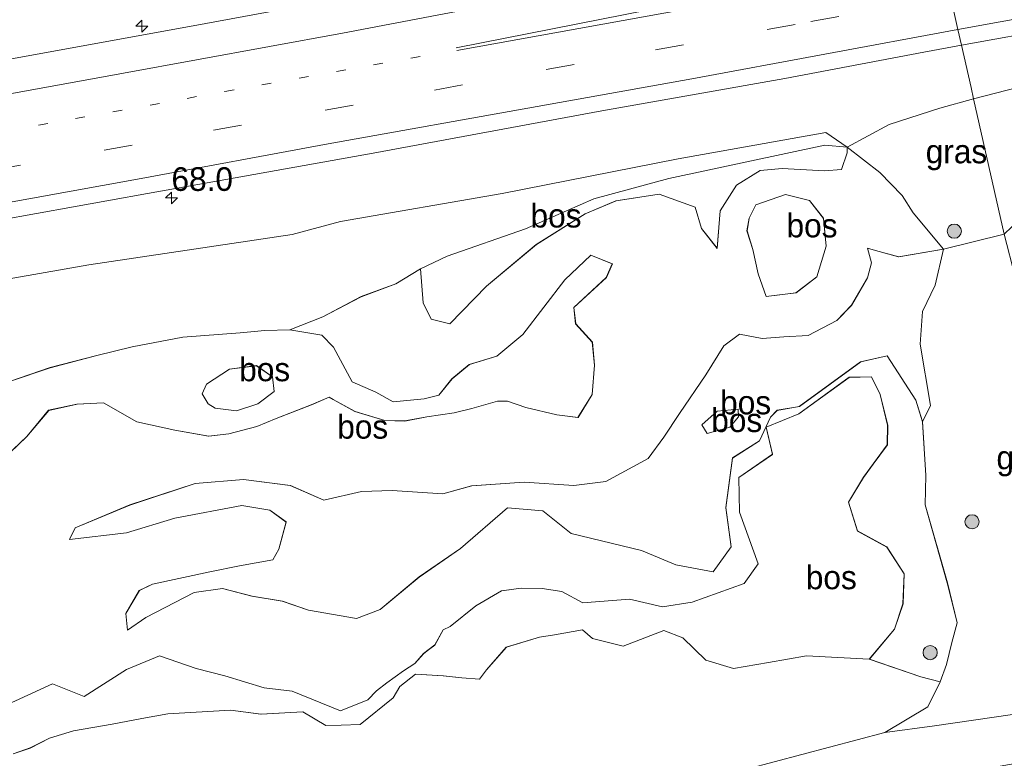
# Model space of a CAD drawing. Header units: millimetres. Extents: x 180000 to 190000, y 466229 to 468626.
# Tile 11 of 202: x 180224 to 180328, y 467649 to 467727. Entities that reach past the tile are written whole.
import ezdxf
from ezdxf.enums import TextEntityAlignment as Align

# ---------------------------------------------------------------- set-up
doc = ezdxf.new("R2010")
doc.units = ezdxf.units.MM
doc.linetypes.add('13strp', pattern=[4, 1, -3])
doc.linetypes.add('39strp', pattern=[12, 3, -9])
for name, color, linetype, lineweight in [('as-bs-kilometr', 13, 'Continuous', 18), ('bp-b5-bos', 93, 'Continuous', 18), ('bp-b5-grasland', 93, 'Continuous', 18), ('bp-bs-boom', 93, 'Continuous', 18), ('gw-bs-kruinlijn', 93, 'Continuous', 18), ('gw-bs-teenlijn', 93, 'Continuous', 18), ('mk-bs-13streep 0.45', 8, '13strp', 18), ('mk-bs-39streep 0.15', 8, '39strp', 18), ('mk-bs-streep 0.15', 8, 'Continuous', 18), ('og-bs-hulpgeometrie', 53, 'Continuous', 18), ('vh-b5-verh_soort', 8, 'Continuous', 18)]:
    doc.layers.add(name, color=color, linetype=linetype, lineweight=lineweight)
doc.styles.add('rtw_iso', font='iso-rtw.shx')

# ---------------------------------------------------------------- blocks, each defined once
blk = doc.blocks.new('dtbattr-r')
at = {"style": 'rtw_iso'}
blk.add_attdef('TAG', text='', height=2.5, dxfattribs=at).set_placement((0, 0), align=Align.MIDDLE_CENTER)
blk = doc.blocks.new('d33az_ACAD_1_FMEBLOCK17')
at = {"layer": 'bp-b5-bos'}
for points in [[(-11.28, -11.66, 35.12), (-6.05, -9.25, 35.55), (-2.7, -10.6, 35.3), (1.79, -7.73, 34.5), (5.26, -6.28, 34.84), (9.14, -7.63, 35.04), (12.18, -8.4, 35.09), (16.32, -9.67, 35.28), (19.31, -10.04, 35.12), (24.41, -12.12, 33.59), (27.28, -10.94, 33.55), (28.21, -9.98, 33.67), (29.29, -9.14, 33.92), (31.07, -7.89, 33.66), (32.25, -7.1, 33.15), (33.19, -6.05, 32.11), (34.38, -5.14, 31.77), (35.25, -3.53, 32.08), (36, -3.18, 32.5), (38.73, -0.99, 33.67), (41.44, 0.58, 33.79), (43.52, 0.87, 33.83), (45.73, 0.83, 33.62), (47.81, 0.52, 32.53), (50.03, -0.68, 31.3), (54.96, -0.3, 30.54), (58.45, -1.12, 30.35), (61.6, -0.61, 30.27), (67.08, 1.35, 29.92), (68.56, 3.44, 29.77), (66.6, 8.9, 29.61), (66.53, 12.57, 29.62), (70.08, 15.01, 29.5), (69.41, 17.89, 29.3), (72.86, 19.28, 29.17), (78.2, 23.16, 28.97), (80.57, 23.19, 28.99), (81.46, 21.33, 29.01), (82.26, 18.1, 29.05), (82.23, 16.03, 29.12), (79.7, 12.58, 29.72), (78.12, 9.95, 29.41), (79.07, 6.91, 29.34), (82.16, 5.22, 29.51), (84, 2.36, 29.66), (83.88, -0.79, 29.79), (82.99, -3.49, 30.02), (80.32, -6.66, 30.22), (73.7, -6.28, 30.33), (69.67, -7, 30.47), (65.95, -7.62, 30.45), (63.02, -6.74, 30.41), (60.59, -4.39, 30.8), (58.6, -3.6, 30.57), (54.31, -5.26, 30.34), (51.05, -4.45, 31.49), (50.01, -3.54, 33.01), (47.03, -4.09, 34.65), (45.46, -4.32, 35.04), (41.94, -5.37, 35.32), (39.84, -7.76, 33.95), (39.11, -8.75, 32.42), (37.22, -8.62, 31.81), (35.27, -8.41, 31.94), (32.35, -8.23, 33.98), (30.67, -9.52, 34.75), (29.96, -10.74, 34.67), (26.48, -13.55, 33.38), (24.47, -13.63, 33.62), (22.84, -13.66, 34.09), (20.42, -12.21, 35.05), (15.99, -12.46, 35.62), (12.77, -12.02, 35.75), (6.16, -12.42, 35.99), (3.38, -12.93, 36.01), (0.26, -13.53, 35.94), (-3.84, -14.21, 36), (-6.37, -14.99, 36.4), (-8.41, -16.03, 36.08), (-10.2, -16.64, 36)], [(-10.61, 22.7, 33.44), (-6.31, 24.18, 33.68), (-1.36, 25.46, 33.67), (2.36, 26.36, 32.93), (7.74, 27.39, 32.51), (13.79, 27.86, 32.47), (16.42, 28.1, 32.42), (19.03, 28.18, 32.56), (22.44, 27.62, 33.03), (23.66, 26.35, 32.72), (25.63, 22.66, 31.65), (28.13, 21.59, 31.53), (29.98, 20.55, 31.12), (33.24, 20.89, 31.05), (34.81, 21.26, 31.33), (36.19, 23, 31.66), (38.02, 24.5, 32.4), (40.94, 25.38, 32.92), (43.67, 27.69, 33.13), (48.11, 33.47, 32.89), (50.88, 36.08, 32.93), (53.15, 35.16, 33.02), (52.51, 33.7, 33.02), (49.08, 30.54, 32.96), (49.27, 28.8, 32.74), (51.03, 26.87, 32.47), (51.27, 24.45, 32.84), (51.01, 21.32, 33.06), (49.51, 18.89, 33.53), (47.28, 19.18, 33.72), (44, 19.96, 34.3), (42.07, 20.64, 34.06), (41.02, 20.63, 33.55), (38.28, 19.87, 31.95), (36.43, 19.41, 31.27), (33.53, 18.96, 30.79), (31.2, 18.54, 30.94), (29.08, 18.59, 31.37), (25.93, 19.53, 31.62), (23.63, 20.79, 32.09), (23.2, 21.05, 32.53), (21.32, 20.26, 33.25), (17.6, 18.81, 32.36), (15.55, 17.97, 31.92), (12.59, 17.17, 31.97), (10.46, 16.94, 32.31), (6.89, 17.56, 33.1), (2.86, 18.43, 33.6), (-0.67, 20.46, 34.2), (-3.46, 20.31, 34.45), (-6.46, 19.67, 34.17), (-8.77, 16.9, 33.25), (-12.41, 13.46, 32.76)]]:
    blk.add_polyline3d(points, dxfattribs=at)
blk.add_polyline3d([(17.21, 23.21, 31.93), (15.52, 24.39, 31.89), (12.66, 24.02, 31.93), (10.22, 22.43, 31.98), (9.77, 21.41, 31.99), (10.4, 20.36, 31.95), (11.14, 19.88, 31.9), (13.4, 19.6, 31.85), (15.65, 20.36, 31.83), (17.39, 21.65, 31.97)], close=True, dxfattribs=at)
blk = doc.blocks.new('d33az_ACAD_1_FMEBLOCK52')
at = {"layer": 'bp-b5-bos'}
blk.add_polyline3d([(-39.7, -2.47, 32.76), (-36.07, 0.98, 33.25), (-33.75, 3.74, 34.17), (-30.75, 4.39, 34.45), (-27.96, 4.54, 34.2), (-24.44, 2.51, 33.6), (-20.41, 1.64, 33.1), (-16.83, 1.02, 32.31), (-14.7, 1.25, 31.97), (-11.75, 2.05, 31.92), (-9.7, 2.89, 32.36), (-5.97, 4.34, 33.25), (-4.09, 5.12, 32.53), (-3.66, 4.87, 32.09), (-1.36, 3.61, 31.62), (1.78, 2.67, 31.37), (3.91, 2.62, 30.94), (6.23, 3.04, 30.79), (9.13, 3.49, 31.27), (10.99, 3.95, 31.95), (13.72, 4.71, 33.55), (14.78, 4.72, 34.06), (16.71, 4.04, 34.3), (19.99, 3.26, 33.72), (22.22, 2.97, 33.53), (23.72, 5.4, 33.06), (23.97, 8.53, 32.84), (23.74, 10.95, 32.47), (21.98, 12.88, 32.74), (21.79, 14.62, 32.96), (25.22, 17.78, 33.02), (25.86, 19.24, 33.02), (23.59, 20.16, 32.93), (20.81, 17.55, 32.89), (16.38, 11.77, 33.13), (13.65, 9.46, 32.92), (10.73, 8.58, 32.4), (8.9, 7.08, 31.66), (7.52, 5.34, 31.33), (5.94, 4.97, 31.05), (2.69, 4.63, 31.12), (0.84, 5.67, 31.53), (-1.66, 6.74, 31.65), (-3.64, 10.42, 32.72), (-4.86, 11.7, 33.03), (-8.26, 12.26, 32.56), (-4.75, 13.63, 31.62), (-0.7, 15.76, 30.74), (2.97, 17.13, 30.52), (5.57, 18.7, 30.07), (5.85, 15.11, 29.53), (6.71, 13.38, 29.51), (8.65, 12.87, 29.36), (12.54, 16.86, 29.35), (17.82, 21.28, 29.32), (22.96, 24.5, 29.18), (26.24, 25.88, 29.23), (30.82, 26.6, 29.27), (34.61, 25.23, 29.29), (35.27, 22.97, 29.27), (36.94, 20.87, 29.24), (37.25, 24.83, 29.27), (38.97, 27.55, 29.27), (41.49, 29.08, 29.31), (43.82, 29.32, 29.41), (48.28, 29.07, 29.32), (50.07, 29.22, 28.85), (50.69, 30.96, 28.99), (50.69, 31.56, 29.06), (54.13, 28.9, 28.81), (56.49, 26.45, 28.64), (57.66, 24.61, 28.5), (60.88, 20.77, 28.19), (56.13, 19.98, 28.17), (53.67, 20.64, 28.09), (52.85, 20.9, 28.21), (53.26, 19.35, 28.12), (52.85, 17.75, 28.06), (51.15, 14.85, 28.07), (49.59, 13.24, 28.13), (46.55, 11.67, 28.24), (43.98, 11.5, 28.72), (41.71, 11.32, 28.72), (39.31, 11.79, 29.16), (37.64, 10.55, 29.19), (35.74, 7.5, 29.32), (32.95, 3.42, 29.28), (31.28, 0.89, 29.28), (29.64, -1.35, 29.31), (25.15, -3.78, 29.24), (21.77, -4.21, 29.23), (16.53, -3.86, 29.17), (10.98, -4.23, 29.11), (7.94, -5.09, 29.21), (2.56, -4.74, 29.67), (-0.67, -4.84, 29.67), (-4.66, -5.76, 29.65), (-8.2, -4.22, 29.62), (-13.14, -3.56, 29.68), (-18.28, -4, 29.62), (-25.16, -6.26, 29.63), (-30.96, -8.67, 29.58), (-31.55, -9.9, 29.58), (-25.51, -9.22, 29.69), (-20.42, -7.66, 29.77), (-13.32, -6.31, 29.83), (-10.36, -6.82, 29.87), (-8.64, -8.06, 29.86), (-9.42, -10.93, 29.85), (-10.04, -12.06, 29.88), (-13.58, -12.7, 29.93), (-16.72, -13.33, 29.99), (-22.77, -14.65, 30.78), (-24.16, -15.31, 30.98), (-25.59, -17.75, 31.4), (-25.42, -19.5, 31.44), (-23.47, -18.17, 31.25), (-18.37, -15.53, 30.35), (-15.38, -15.09, 30.01), (-12.25, -15.92, 29.93), (-9.04, -16.42, 29.92), (-6.29, -17.38, 29.87), (-1.19, -18.28, 29.87), (1.3, -17.32, 29.82), (5.42, -13.87, 29.73), (9.79, -10.87, 29.65), (14.78, -6.56, 29.6), (18.49, -6.88, 29.59), (21.5, -9.28, 29.59), (28.95, -11.06, 29.62), (32.56, -12.58, 29.57), (36.52, -13.32, 29.56), (38.42, -10.69, 29.47), (37.85, -6.54, 29.45), (38.56, -1.29, 29.43), (41.4, 0.52, 29.11), (42.59, 3.01, 29.07), (43.28, 3.75, 29.03), (45.63, 4.15, 28.94), (52.12, 8.86, 28.62), (54.91, 9.52, 28.5), (57.93, 4.8, 28.24), (58.66, 2.55, 28.2), (59.01, -3.15, 28.47), (58.93, -6.25, 28.54), (61.28, -14.5, 28.91), (62.33, -18.73, 29.13), (61.76, -20.8, 29.26), (61.2, -23.13, 29.51), (60.53, -24.96, 29.44), (58.48, -24.44, 29.64), (53.03, -22.58, 30.22), (55.69, -19.41, 30.02), (56.59, -16.71, 29.79), (56.71, -13.56, 29.66), (54.86, -10.7, 29.51), (51.78, -9.01, 29.34), (50.83, -5.97, 29.41), (52.41, -3.34, 29.72), (54.94, 0.1, 29.12), (54.97, 2.18, 29.05), (54.17, 5.41, 29.01), (53.27, 7.27, 28.99), (50.91, 7.24, 28.97), (45.57, 3.36, 29.17), (42.11, 1.97, 29.3), (42.78, -0.91, 29.5), (39.24, -3.35, 29.62), (39.3, -7.02, 29.61), (41.27, -12.49, 29.77), (39.78, -14.57, 29.92), (34.3, -16.53, 30.27), (31.16, -17.04, 30.35), (27.67, -16.22, 30.54), (22.73, -16.6, 31.3), (20.51, -15.4, 32.53), (18.44, -15.09, 33.62), (16.22, -15.05, 33.83), (14.15, -15.34, 33.79), (11.43, -16.91, 33.67), (8.7, -19.1, 32.5), (7.95, -19.45, 32.08), (7.09, -21.06, 31.77), (5.9, -21.97, 32.11), (4.96, -23.02, 33.15), (3.78, -23.81, 33.66), (2, -25.06, 33.92), (0.91, -25.9, 33.67), (-0.01, -26.86, 33.55), (-2.88, -28.04, 33.59), (-7.99, -25.96, 35.12), (-10.97, -25.59, 35.28), (-15.11, -24.32, 35.09), (-18.16, -23.55, 35.04), (-22.04, -22.2, 34.84), (-25.51, -23.65, 34.5), (-30, -26.52, 35.3), (-33.34, -25.17, 35.55), (-38.57, -27.58, 35.12)], dxfattribs=at)
blk.add_polyline3d([(40.1, 22.73, 31.25), (40.69, 20.74, 31.24), (41.27, 18.18, 31.24), (42.12, 15.78, 31.24), (45.28, 16.16, 31.26), (47.47, 17.85, 31.26), (48.46, 21.11, 31.24), (48.17, 24.04, 31.2), (46.7, 25.92, 31.21), (44.15, 26.56, 31.3), (41.01, 25.48, 31.33), (40.32, 24.06, 31.26)], close=True, dxfattribs=at)
blk = doc.blocks.new('d33az_ACAD_1_FMEBLOCK90')
at = {"layer": 'bp-b5-bos'}
for points in [[(39.01, 19.94, 28.09), (41.46, 19.28, 28.17), (46.21, 20.07, 28.19), (45.33, 16.26, 28.16), (44, 13.48, 28.17), (43.75, 10.02, 28.19), (44.82, 3.54, 28.41), (44, 1.85, 28.2), (43.27, 4.1, 28.24), (40.25, 8.81, 28.5), (37.45, 8.16, 28.62), (30.96, 3.45, 28.94), (28.61, 3.04, 29.03), (27.92, 2.31, 29.07), (26.74, -0.18, 29.11), (23.9, -2, 29.43), (23.18, -7.25, 29.45), (23.76, -11.39, 29.47), (21.86, -14.02, 29.56), (17.89, -13.28, 29.57), (14.29, -11.77, 29.62), (6.84, -9.98, 29.59), (3.83, -7.58, 29.59), (0.12, -7.26, 29.6), (-4.87, -11.57, 29.65), (-9.25, -14.58, 29.73), (-13.36, -18.03, 29.82), (-15.85, -18.98, 29.87), (-20.95, -18.08, 29.87), (-23.71, -17.12, 29.92), (-26.92, -16.62, 29.93), (-30.04, -15.79, 30.01), (-33.03, -16.23, 30.35), (-38.13, -18.87, 31.25), (-40.08, -20.2, 31.44), (-40.25, -18.45, 31.4), (-38.83, -16.01, 30.98), (-37.44, -15.35, 30.78), (-31.39, -14.03, 29.99), (-28.24, -13.41, 29.93), (-24.71, -12.77, 29.88), (-24.09, -11.63, 29.85), (-23.31, -8.76, 29.86), (-25.03, -7.52, 29.87), (-27.99, -7.01, 29.83), (-35.09, -8.37, 29.77), (-40.18, -9.92, 29.69), (-46.21, -10.6, 29.58), (-45.63, -9.38, 29.58), (-39.83, -6.97, 29.63), (-32.94, -4.7, 29.62), (-27.81, -4.27, 29.68), (-22.87, -4.92, 29.62), (-19.33, -6.47, 29.65), (-15.33, -5.54, 29.67), (-12.1, -5.44, 29.67), (-6.73, -5.79, 29.21), (-3.69, -4.93, 29.11), (1.87, -4.56, 29.17), (7.11, -4.92, 29.23), (10.49, -4.49, 29.24), (14.98, -2.06, 29.31), (16.62, 0.19, 29.28), (18.28, 2.71, 29.28), (21.08, 6.8, 29.32), (22.98, 9.85, 29.19), (24.64, 11.08, 29.16), (27.04, 10.62, 28.72), (29.32, 10.8, 28.72), (31.89, 10.97, 28.24), (34.93, 12.54, 28.13), (36.49, 14.15, 28.07), (38.18, 17.04, 28.06), (38.59, 18.65, 28.12), (38.18, 20.2, 28.21)], [(20.64, 1.51, 29.99), (21.23, 0.59, 29.95), (23.6, 1.27, 29.94), (24.53, 2.36, 29.89), (24.49, 3.16, 29.89), (22.27, 2.94, 30.03)]]:
    blk.add_polyline3d(points, close=True, dxfattribs=at)
blk = doc.blocks.new('boom')
blk.add_hatch(color=256).paths.add_polyline_path([(-0.75, 0, 1), (0.75, 0, 1)])
blk.add_circle((0, 0), 0.75)
blk = doc.blocks.new('hecto')
for p, q in [((0, 0.625), (-0.625, 0)), ((0, -0.625), (0, 0.625)), ((-0.625, 0), (0.625, 0)), ((0.625, 0), (0, -0.625))]:
    blk.add_line(p, q)
blk = doc.blocks.new('dtbattr')
at = {"style": 'rtw_iso'}
blk.add_attdef('TAG', (0.59, 0.87), '', height=2.5, dxfattribs=at)

msp = doc.modelspace()

# ---------------------------------------------------------------- linework, layer by layer
at = {"layer": 'bp-b5-bos'}
for points in [[(180205.77, 467697.02, 28.49), (180231.29, 467701.51, 28.56), (180252.81, 467704.7, 28.75), (180257.92, 467706.08, 28.8), (180275.01, 467709.05, 28.94), (180293.62, 467712.7, 29.05), (180309.24, 467715.47, 29.11), (180311.49, 467713.92, 29.06), (180309.13, 467714.14, 29.22), (180292.62, 467710.62, 29.36), (180284.72, 467708.47, 29.45), (180277.48, 467705.3, 29.54), (180269.2, 467702.4, 29.71), (180266.38, 467701.07, 30.07), (180263.77, 467699.5, 30.52), (180260.11, 467698.12, 30.74), (180256.05, 467696, 31.62), (180252.54, 467694.62, 32.56), (180249.93, 467694.55, 32.42), (180247.3, 467694.31, 32.47), (180241.25, 467693.84, 32.51), (180235.87, 467692.81, 32.93), (180232.15, 467691.91, 33.67), (180227.2, 467690.62, 33.68), (180222.9, 467689.15, 33.44)], [(180223.31, 467649.8, 36), (180225.11, 467650.41, 36.08), (180227.15, 467651.46, 36.4), (180229.67, 467652.23, 36), (180233.77, 467652.92, 35.94), (180236.9, 467653.52, 36.01), (180239.67, 467654.03, 35.99), (180246.28, 467654.43, 35.75), (180249.51, 467653.98, 35.62), (180253.93, 467654.24, 35.05), (180256.35, 467652.79, 34.09), (180257.98, 467652.82, 33.62), (180259.99, 467652.89, 33.38), (180263.48, 467655.71, 34.67), (180264.18, 467656.93, 34.75), (180265.86, 467658.21, 33.98), (180268.79, 467658.04, 31.94), (180270.73, 467657.83, 31.81), (180272.62, 467657.69, 32.42), (180273.36, 467658.69, 33.95), (180275.46, 467661.07, 35.32), (180278.97, 467662.12, 35.04), (180280.54, 467662.36, 34.65), (180283.52, 467662.91, 33.01), (180284.56, 467661.99, 31.49), (180287.82, 467661.18, 30.34), (180292.11, 467662.84, 30.57), (180294.11, 467662.06, 30.8), (180296.53, 467659.71, 30.41), (180299.46, 467658.83, 30.45), (180303.18, 467659.45, 30.47), (180307.21, 467660.17, 30.33), (180313.83, 467659.79, 30.22), (180319.29, 467657.93, 29.64), (180321.33, 467657.41, 29.44), (180320.03, 467654.76, 29.4), (180315.47, 467652.06, 29.31), (180300.84, 467648.16, 29.29)]]:
    msp.add_polyline3d(points, dxfattribs=at)
for points in [[(180311.5, 467713.32, 28.99), (180310.88, 467711.59, 28.85), (180309.09, 467711.44, 29.32), (180304.63, 467711.69, 29.41), (180302.29, 467711.45, 29.31), (180299.78, 467709.91, 29.27), (180298.05, 467707.2, 29.27), (180297.75, 467703.23, 29.24), (180296.08, 467705.33, 29.27), (180295.41, 467707.6, 29.29), (180291.62, 467708.96, 29.27), (180287.04, 467708.25, 29.23), (180283.77, 467706.87, 29.18), (180278.62, 467703.64, 29.32), (180273.35, 467699.23, 29.35), (180269.46, 467695.24, 29.36), (180267.51, 467695.75, 29.51), (180266.66, 467697.48, 29.53), (180266.38, 467701.07, 30.07), (180269.2, 467702.4, 29.71), (180277.48, 467705.3, 29.54), (180284.72, 467708.47, 29.45), (180292.62, 467710.62, 29.36), (180309.13, 467714.14, 29.22), (180311.49, 467713.92, 29.06)], [(180306.08, 467698.52, 31.26), (180302.92, 467698.15, 31.24), (180302.07, 467700.55, 31.24), (180301.5, 467703.1, 31.24), (180300.9, 467705.1, 31.25), (180301.13, 467706.43, 31.26), (180301.82, 467707.85, 31.33), (180304.96, 467708.93, 31.3), (180307.5, 467708.28, 31.21), (180308.98, 467706.4, 31.2), (180309.27, 467703.48, 31.24), (180308.27, 467700.21, 31.26)], [(180249.16, 467686.8, 31.83), (180246.91, 467686.05, 31.85), (180244.65, 467686.33, 31.9), (180243.91, 467686.81, 31.95), (180243.28, 467687.86, 31.99), (180243.74, 467688.87, 31.98), (180246.17, 467690.46, 31.93), (180249.04, 467690.83, 31.89), (180250.72, 467689.66, 31.93), (180250.9, 467688.1, 31.97)], [(180299.07, 467684.34, 29.94), (180296.7, 467683.66, 29.95), (180296.11, 467684.57, 29.99), (180297.74, 467686.01, 30.03), (180299.96, 467686.23, 29.89), (180300, 467685.43, 29.89)]]:
    msp.add_polyline3d(points, close=True, dxfattribs=at)
at = {"layer": 'bp-b5-grasland'}
for points in [[(180208.01, 467725.63, 28.61), (180226.16, 467729.07, 28.63), (180242.2, 467732.35, 28.65), (180255.45, 467734.7, 28.78), (180269.59, 467737.64, 29.02), (180284.54, 467740.81, 29.14), (180301.41, 467744.15, 29.15), (180314.48, 467747.09, 29.03), (180318.33, 467747.93, 29.05), (180318.78, 467745.92, 29.06), (180319.61, 467742.27, 29.21), (180315.4, 467741.44, 29.21), (180282.65, 467734.36, 29.11), (180275.45, 467732.89, 29.09), (180243.66, 467727.02, 28.95), (180214.39, 467721.7, 28.85)], [(180364.84, 467728.37, 29.25), (180358.49, 467727.41, 29.22), (180352.98, 467726.55, 29.3), (180348.31, 467725.73, 29.44), (180343.33, 467724.18, 29.28), (180338.25, 467722.47, 29.17), (180335.38, 467721.74, 29.01), (180324.86, 467719.03, 29.12), (180324.59, 467720.23, 29.27), (180323.57, 467724.73, 29.56), (180354.14, 467730.24, 29.75)], [(180213.98, 467704.81, 29.14), (180237.49, 467709.04, 29.21), (180261.37, 467713.29, 29.28), (180285.55, 467717.79, 29.38), (180304.91, 467721.21, 29.49), (180319.59, 467723.97, 29.58), (180323.57, 467724.73, 29.56), (180324.59, 467720.23, 29.27), (180324.86, 467719.03, 29.12), (180321.3, 467718.06, 29.12), (180315.92, 467716.34, 29.08), (180311.49, 467713.92, 29.06), (180309.24, 467715.47, 29.11), (180293.62, 467712.7, 29.05), (180275.01, 467709.05, 28.94), (180257.92, 467706.08, 28.8), (180252.81, 467704.7, 28.75), (180231.29, 467701.51, 28.56), (180205.77, 467697.02, 28.49)], [(180330.43, 467695.7, 28.27), (180328.1, 467704.72, 28.2), (180332.15, 467708.6, 28.16)], [(180328.98, 467653.97, 29.3), (180320.73, 467652.77, 29.3), (180315.47, 467652.06, 29.31), (180320.03, 467654.76, 29.4), (180321.33, 467657.41, 29.44), (180322, 467659.24, 29.51), (180322.57, 467661.57, 29.26), (180323.13, 467663.64, 29.13), (180322.08, 467667.86, 28.91), (180319.74, 467676.12, 28.54), (180319.81, 467679.21, 28.47), (180319.47, 467684.91, 28.2), (180320.29, 467686.61, 28.41), (180319.22, 467693.09, 28.19), (180319.47, 467696.55, 28.17), (180320.8, 467699.33, 28.16), (180321.68, 467703.14, 28.19), (180328.1, 467704.72, 28.2), (180330.43, 467695.7, 28.27)], [(180210.73, 467630.94, 28.91), (180224.19, 467633.14, 29.07), (180251.6, 467638.28, 29.19), (180277.71, 467643.57, 29.25), (180300.84, 467648.16, 29.29), (180315.47, 467652.06, 29.31), (180320.73, 467652.77, 29.3), (180328.98, 467653.97, 29.3), (180339.09, 467656.08, 29.33), (180340.3, 467650.75, 29.69), (180296.51, 467642.94, 29.47), (180264.67, 467637.37, 29.33), (180237.03, 467632.51, 29.22), (180206.58, 467627.32, 29.04)]]:
    msp.add_polyline3d(points, dxfattribs=at)
for points in [[(180332.15, 467708.6, 28.16), (180328.1, 467704.72, 28.2), (180324.86, 467719.03, 29.12), (180335.38, 467721.74, 29.01), (180338.25, 467722.47, 29.17), (180337.36, 467720.77, 29.08), (180336.92, 467719.13, 28.85), (180337.82, 467716.02, 28.57), (180338.44, 467714.67, 28.53), (180340.94, 467713.74, 28.48), (180336.01, 467711.62, 28.15)], [(180328.1, 467704.72, 28.2), (180321.68, 467703.14, 28.19), (180318.46, 467706.98, 28.5), (180317.3, 467708.82, 28.64), (180314.94, 467711.26, 28.81), (180311.49, 467713.92, 29.06), (180315.92, 467716.34, 29.08), (180321.3, 467718.06, 29.12), (180324.86, 467719.03, 29.12)]]:
    msp.add_polyline3d(points, close=True, dxfattribs=at)
at = {"layer": 'gw-bs-kruinlijn'}
for points in [[(180338.25, 467722.47, 29.17), (180335.38, 467721.74, 29.01), (180324.86, 467719.03, 29.12)], [(180324.86, 467719.03, 29.12), (180321.3, 467718.06, 29.12), (180315.92, 467716.34, 29.08), (180311.49, 467713.92, 29.06)], [(180311.49, 467713.92, 29.06), (180309.13, 467714.14, 29.22), (180292.62, 467710.62, 29.36), (180284.72, 467708.47, 29.45), (180277.48, 467705.3, 29.54)], [(180304.96, 467708.93, 31.3), (180301.82, 467707.85, 31.33), (180301.13, 467706.43, 31.26), (180300.9, 467705.1, 31.25), (180301.5, 467703.1, 31.24), (180302.07, 467700.55, 31.24), (180302.92, 467698.15, 31.24), (180306.08, 467698.52, 31.26), (180308.27, 467700.21, 31.26), (180309.27, 467703.48, 31.24), (180308.98, 467706.4, 31.2), (180307.5, 467708.28, 31.21), (180304.96, 467708.93, 31.3)], [(180256.05, 467696, 31.62), (180260.11, 467698.12, 30.74), (180263.77, 467699.5, 30.52), (180266.38, 467701.07, 30.07), (180269.2, 467702.4, 29.71), (180277.48, 467705.3, 29.54)], [(180252.54, 467694.62, 32.56), (180255.95, 467694.07, 33.03), (180257.17, 467692.79, 32.72), (180259.14, 467689.11, 31.65), (180261.64, 467688.04, 31.53), (180263.49, 467687, 31.12), (180266.75, 467687.34, 31.05), (180268.32, 467687.71, 31.33), (180269.7, 467689.45, 31.66), (180271.53, 467690.94, 32.4), (180274.45, 467691.83, 32.92), (180277.19, 467694.14, 33.13), (180281.62, 467699.91, 32.89), (180284.4, 467702.53, 32.93), (180286.66, 467701.6, 33.02), (180286.02, 467700.14, 33.02), (180282.6, 467696.99, 32.96), (180282.79, 467695.25, 32.74), (180284.55, 467693.32, 32.47), (180284.78, 467690.89, 32.84), (180284.52, 467687.77, 33.06), (180283.03, 467685.34, 33.53), (180280.79, 467685.62, 33.72), (180277.51, 467686.41, 34.3), (180275.59, 467687.09, 34.06), (180274.53, 467687.08, 33.55), (180271.8, 467686.31, 31.95), (180269.94, 467685.85, 31.27), (180267.04, 467685.41, 30.79), (180264.71, 467684.98, 30.94), (180262.59, 467685.03, 31.37), (180259.44, 467685.98, 31.62), (180257.14, 467687.24, 32.09), (180256.71, 467687.49, 32.53), (180254.84, 467686.71, 33.25), (180251.11, 467685.25, 32.36), (180249.06, 467684.41, 31.92), (180246.1, 467683.62, 31.97), (180243.98, 467683.39, 32.31), (180240.4, 467684.01, 33.1), (180236.37, 467684.88, 33.6), (180232.84, 467686.91, 34.2), (180230.06, 467686.76, 34.45), (180227.05, 467686.11, 34.17), (180224.74, 467683.34, 33.25), (180221.1, 467679.9, 32.76)], [(180252.54, 467694.62, 32.56), (180256.05, 467696, 31.62)], [(180208.72, 467686.15, 32.76), (180212.22, 467686.59, 33.17), (180216.23, 467687.11, 33.36), (180222.9, 467689.15, 33.44), (180227.2, 467690.62, 33.68), (180232.15, 467691.91, 33.67), (180235.87, 467692.81, 32.93), (180241.25, 467693.84, 32.51), (180247.3, 467694.31, 32.47), (180249.93, 467694.55, 32.42), (180252.54, 467694.62, 32.56)], [(180222.23, 467654.79, 35.12), (180227.46, 467657.19, 35.55), (180230.81, 467655.85, 35.3), (180235.3, 467658.71, 34.5), (180238.77, 467660.17, 34.84), (180242.65, 467658.82, 35.04), (180245.7, 467658.04, 35.09), (180249.84, 467656.78, 35.28), (180252.82, 467656.41, 35.12), (180257.92, 467654.33, 33.59), (180260.79, 467655.51, 33.55), (180261.72, 467656.46, 33.67), (180262.8, 467657.3, 33.92), (180264.58, 467658.56, 33.66), (180265.77, 467659.35, 33.15), (180266.7, 467660.4, 32.11), (180267.89, 467661.3, 31.77), (180268.76, 467662.92, 32.08), (180269.51, 467663.27, 32.5), (180272.24, 467665.46, 33.67), (180274.96, 467667.02, 33.79), (180277.03, 467667.31, 33.83), (180279.24, 467667.28, 33.62), (180281.32, 467666.97, 32.53), (180283.54, 467665.76, 31.3), (180288.47, 467666.14, 30.54), (180291.97, 467665.33, 30.35), (180295.11, 467665.83, 30.27), (180300.59, 467667.8, 29.92), (180302.07, 467669.88, 29.77), (180300.11, 467675.34, 29.61), (180300.05, 467679.02, 29.62), (180303.59, 467681.45, 29.5), (180302.92, 467684.34, 29.3), (180306.38, 467685.73, 29.17), (180311.71, 467689.6, 28.97), (180314.08, 467689.64, 28.99), (180314.98, 467687.78, 29.01), (180315.77, 467684.55, 29.05), (180315.74, 467682.47, 29.12), (180313.21, 467679.02, 29.72), (180311.63, 467676.4, 29.41), (180312.59, 467673.35, 29.34), (180315.67, 467671.66, 29.51), (180317.51, 467668.81, 29.66), (180317.4, 467665.66, 29.79), (180316.5, 467662.96, 30.02), (180313.83, 467659.79, 30.22)], [(180296.7, 467683.66, 29.95), (180296.11, 467684.57, 29.99), (180297.74, 467686.01, 30.03), (180299.96, 467686.23, 29.89), (180300, 467685.43, 29.89), (180299.07, 467684.34, 29.94), (180296.7, 467683.66, 29.95)], [(180321.33, 467657.41, 29.44), (180319.29, 467657.93, 29.64), (180313.83, 467659.79, 30.22), (180307.21, 467660.17, 30.33), (180303.18, 467659.45, 30.47), (180299.46, 467658.83, 30.45), (180296.53, 467659.71, 30.41), (180294.11, 467662.06, 30.8), (180292.11, 467662.84, 30.57), (180287.82, 467661.18, 30.34), (180284.56, 467661.99, 31.49), (180283.52, 467662.91, 33.01), (180280.54, 467662.36, 34.65), (180278.97, 467662.12, 35.04), (180275.46, 467661.07, 35.32), (180273.36, 467658.69, 33.95), (180272.62, 467657.69, 32.42), (180270.73, 467657.83, 31.81), (180268.79, 467658.04, 31.94), (180265.86, 467658.21, 33.98), (180264.18, 467656.93, 34.75), (180263.48, 467655.71, 34.67), (180259.99, 467652.89, 33.38), (180257.98, 467652.82, 33.62), (180256.35, 467652.79, 34.09), (180253.93, 467654.24, 35.05), (180249.51, 467653.98, 35.62), (180246.28, 467654.43, 35.75), (180239.67, 467654.03, 35.99), (180236.9, 467653.52, 36.01), (180233.77, 467652.92, 35.94), (180229.67, 467652.23, 36), (180227.15, 467651.46, 36.4), (180225.11, 467650.41, 36.08), (180223.31, 467649.8, 36)]]:
    msp.add_polyline3d(points, dxfattribs=at)
at = {"layer": 'gw-bs-teenlijn'}
for points in [[(180000.61, 467660.41, 27.62), (180007.48, 467661.6, 27.62), (180023.08, 467664.37, 27.56), (180041.41, 467667.47, 27.77), (180065.5, 467671.8, 27.85), (180088.44, 467676.47, 27.97), (180108.29, 467679.99, 28.06), (180128.23, 467683.4, 28.18), (180153.61, 467687.88, 28.28), (180179.35, 467692.29, 28.41), (180205.77, 467697.02, 28.49), (180231.29, 467701.51, 28.56), (180252.81, 467704.7, 28.75), (180257.92, 467706.08, 28.8), (180275.01, 467709.05, 28.94), (180293.62, 467712.7, 29.05), (180309.24, 467715.47, 29.11), (180311.49, 467713.92, 29.06), (180311.5, 467713.32, 28.99), (180310.88, 467711.59, 28.85)], [(180340.94, 467713.74, 28.48), (180336.01, 467711.62, 28.15), (180332.15, 467708.6, 28.16), (180328.1, 467704.72, 28.2)], [(180310.88, 467711.59, 28.85), (180309.09, 467711.44, 29.32), (180304.63, 467711.69, 29.41), (180302.29, 467711.45, 29.31), (180299.78, 467709.91, 29.27), (180298.05, 467707.2, 29.27), (180297.75, 467703.23, 29.24), (180296.08, 467705.33, 29.27), (180295.41, 467707.6, 29.29)], [(180266.38, 467701.07, 30.07), (180266.66, 467697.48, 29.53), (180267.51, 467695.75, 29.51), (180269.46, 467695.24, 29.36), (180273.35, 467699.23, 29.35), (180278.62, 467703.64, 29.32), (180283.77, 467706.87, 29.18), (180287.04, 467708.25, 29.23), (180291.62, 467708.96, 29.27), (180295.41, 467707.6, 29.29)], [(180328.1, 467704.72, 28.2), (180321.68, 467703.14, 28.19), (180316.93, 467702.35, 28.17)], [(180307.36, 467694.03, 28.24), (180310.4, 467695.61, 28.13), (180311.96, 467697.21, 28.07), (180313.65, 467700.11, 28.06), (180314.06, 467701.72, 28.12), (180313.65, 467703.27, 28.21)], [(180313.65, 467703.27, 28.21), (180314.48, 467703.01, 28.09), (180316.93, 467702.35, 28.17)], [(180307.36, 467694.03, 28.24), (180304.79, 467693.87, 28.72), (180302.51, 467693.69, 28.72), (180300.11, 467694.15, 29.16), (180298.45, 467692.92, 29.19), (180296.55, 467689.87, 29.32)], [(180300.84, 467648.16, 29.29), (180315.47, 467652.06, 29.31), (180320.03, 467654.76, 29.4), (180321.33, 467657.41, 29.44), (180322, 467659.24, 29.51), (180322.57, 467661.57, 29.26), (180323.13, 467663.64, 29.13), (180322.08, 467667.86, 28.91), (180319.74, 467676.12, 28.54), (180319.81, 467679.21, 28.47), (180319.47, 467684.91, 28.2), (180318.74, 467687.17, 28.24), (180315.72, 467691.88, 28.5), (180312.92, 467691.23, 28.62), (180306.43, 467686.52, 28.94), (180304.08, 467686.11, 29.03), (180303.39, 467685.38, 29.07), (180302.21, 467682.89, 29.11), (180299.37, 467681.07, 29.43), (180298.65, 467675.82, 29.45), (180299.23, 467671.68, 29.47), (180297.33, 467669.05, 29.56), (180293.36, 467669.79, 29.57), (180289.76, 467671.3, 29.62), (180282.31, 467673.09, 29.59), (180279.3, 467675.48, 29.59), (180275.59, 467675.81, 29.6), (180270.6, 467671.5, 29.65), (180266.22, 467668.49, 29.73), (180262.11, 467665.04, 29.82), (180259.62, 467664.09, 29.87), (180254.52, 467664.99, 29.87)], [(180249.04, 467690.83, 31.89), (180246.17, 467690.46, 31.93), (180243.74, 467688.87, 31.98), (180243.28, 467687.86, 31.99), (180243.91, 467686.81, 31.95), (180244.65, 467686.33, 31.9), (180246.91, 467686.05, 31.85), (180249.16, 467686.8, 31.83), (180250.9, 467688.1, 31.97), (180250.72, 467689.66, 31.93), (180249.04, 467690.83, 31.89)], [(180251.38, 467671.44, 29.85), (180252.16, 467674.3, 29.86), (180250.45, 467675.55, 29.87), (180247.48, 467676.06, 29.83), (180240.38, 467674.7, 29.77), (180235.29, 467673.15, 29.69), (180229.26, 467672.47, 29.58), (180229.84, 467673.69, 29.58), (180235.64, 467676.1, 29.63), (180242.53, 467678.37, 29.62), (180247.66, 467678.8, 29.68), (180252.6, 467678.15, 29.62), (180256.14, 467676.6, 29.65), (180260.14, 467677.52, 29.67), (180263.37, 467677.63, 29.67), (180268.74, 467677.28, 29.21), (180271.78, 467678.14, 29.11), (180277.34, 467678.5, 29.17), (180282.58, 467678.15, 29.23), (180285.96, 467678.58, 29.24), (180290.45, 467681.01, 29.31), (180292.09, 467683.26, 29.28), (180293.75, 467685.78, 29.28), (180296.55, 467689.87, 29.32)], [(180254.52, 467664.99, 29.87), (180251.76, 467665.95, 29.92), (180248.55, 467666.45, 29.93), (180245.43, 467667.28, 30.01), (180242.44, 467666.84, 30.35), (180237.34, 467664.2, 31.25), (180235.39, 467662.87, 31.44), (180235.22, 467664.62, 31.4), (180236.64, 467667.06, 30.98), (180238.04, 467667.72, 30.78), (180244.08, 467669.04, 29.99), (180247.23, 467669.66, 29.93), (180250.76, 467670.3, 29.88), (180251.38, 467671.44, 29.85)]]:
    msp.add_polyline3d(points, dxfattribs=at)
at = {"layer": 'mk-bs-13streep 0.45'}
msp.add_polyline3d([(180000, 467675.58, 28.11), (180013.27, 467677.92, 28.16), (180040.73, 467682.77, 28.26), (180068.35, 467687.81, 28.41), (180092.02, 467692.04, 28.52), (180115.62, 467696.29, 28.65), (180139.27, 467700.57, 28.75), (180166.82, 467705.57, 28.84), (180198.29, 467711.25, 28.97), (180222.03, 467715.54, 29.08), (180245.67, 467719.81, 29.12), (180266.48, 467723.54, 29.22)], dxfattribs=at)
at = {"layer": 'mk-bs-39streep 0.15'}
msp.add_polyline3d([(180322.41, 467729.88, 29.56), (180306, 467726.91, 29.47), (180282.61, 467722.67, 29.36), (180259.24, 467718.39, 29.27), (180235.87, 467714.16, 29.16), (180212.47, 467709.92, 29.06), (180189.08, 467705.66, 29.02), (180165.65, 467701.46, 28.89), (180142.3, 467697.24, 28.81), (180118.91, 467693, 28.71), (180095.33, 467688.73, 28.6), (180071.82, 467684.52, 28.51), (180048.37, 467680.32, 28.35), (180024.74, 467676.12, 28.25), (180001.22, 467671.93, 28.15), (180000, 467671.7, 28.15)], dxfattribs=at)
at = {"layer": 'mk-bs-streep 0.15'}
for points in [[(180702.66, 467796.57, 31.31), (180680.18, 467792.34, 31.2), (180656.62, 467787.95, 31.1), (180633.88, 467783.7, 30.94), (180610.44, 467779.3, 30.85), (180587.03, 467774.98, 30.76), (180563.77, 467770.62, 30.67), (180540.68, 467766.35, 30.61), (180517.35, 467762.01, 30.5), (180493.67, 467757.66, 30.4), (180470.63, 467753.39, 30.29), (180447.24, 467749.09, 30.18), (180423.9, 467744.8, 30.1), (180400.56, 467740.53, 30.01), (180377.06, 467736.21, 29.91), (180353.76, 467731.95, 29.81), (180323.2, 467726.37, 29.62)], [(180320.41, 467738.74, 29.33), (180302.41, 467734.91, 29.3), (180274.64, 467729.12, 29.22), (180258.14, 467725.97, 29.12), (180234.97, 467721.77, 29.05), (180211.33, 467717.47, 28.95), (180188.24, 467713.31, 28.87), (180164.6, 467709.05, 28.72), (180141.26, 467704.85, 28.66), (180118.77, 467700.75, 28.52), (180094.65, 467696.45, 28.42), (180062.68, 467690.67, 28.28), (180048.57, 467687.51, 28.22), (180025.77, 467682.47, 28.14), (180001.52, 467677.09, 28.06), (180000, 467676.75, 28.06)], [(180270.15, 467724.44, 29.25), (180298.21, 467730.02, 29.34), (180321.27, 467734.92, 29.47)], [(180321.59, 467733.5, 29.46), (180298.57, 467729.25, 29.38), (180270.2, 467724.14, 29.29)], [(180000, 467668.01, 28.22), (180021.75, 467671.86, 28.33), (180045.66, 467676.16, 28.4), (180068.91, 467680.33, 28.57), (180092.67, 467684.6, 28.68), (180116.17, 467688.79, 28.75), (180139.29, 467692.98, 28.87), (180162.37, 467697.19, 28.94), (180186.55, 467701.55, 29.06), (180213.06, 467706.31, 29.14), (180236.82, 467710.61, 29.25), (180256.62, 467714.27, 29.32), (180278.71, 467718.22, 29.42), (180295.08, 467721.17, 29.47), (180323.2, 467726.37, 29.62)]]:
    msp.add_polyline3d(points, dxfattribs=at)
at = {"layer": 'og-bs-hulpgeometrie'}
msp.add_polyline3d([(180330.43, 467695.7, 28.27), (180328.1, 467704.72, 28.2), (180324.86, 467719.03, 29.12), (180324.59, 467720.23, 29.27), (180323.57, 467724.73, 29.56), (180323.2, 467726.37, 29.62), (180322.41, 467729.88, 29.56)], dxfattribs=at)
at = {"layer": 'vh-b5-verh_soort'}
for points in [[(180214.39, 467721.7, 28.85), (180243.66, 467727.02, 28.95), (180275.45, 467732.89, 29.09), (180282.65, 467734.36, 29.11), (180315.4, 467741.44, 29.21), (180319.61, 467742.27, 29.21), (180320.41, 467738.74, 29.33), (180321.27, 467734.92, 29.47), (180321.35, 467734.57, 29.45), (180321.49, 467733.92, 29.48), (180321.59, 467733.5, 29.46), (180322.41, 467729.88, 29.56), (180323.2, 467726.37, 29.62), (180323.57, 467724.73, 29.56), (180319.59, 467723.97, 29.58), (180304.91, 467721.21, 29.49), (180285.55, 467717.79, 29.38), (180261.37, 467713.29, 29.28), (180237.49, 467709.04, 29.21), (180213.98, 467704.81, 29.14)], [(180354.14, 467730.24, 29.75), (180323.57, 467724.73, 29.56), (180323.2, 467726.37, 29.62), (180322.41, 467729.88, 29.56)]]:
    msp.add_polyline3d(points, dxfattribs=at)

# ---------------------------------------------------------------- block references
at = {"layer": 'as-bs-kilometr'}
for p in [(180236.91, 467726.73, 28.83), (180240.04, 467708.56, 29.11)]:
    msp.add_blockref('hecto', p, dxfattribs=at)
ref = msp.add_blockref('dtbattr', (180240.04, 467708.56, 29.11), dxfattribs=at)
ref.add_attrib('TAG', '68.0', dxfattribs={"layer": '0', "height": 2.5, "style": 'rtw_iso'}).set_placement((180240.04, 467708.56, 29.11), align=Align.BOTTOM_LEFT)
at = {"layer": 'bp-b5-bos'}
for name, p in [('d33az_ACAD_1_FMEBLOCK52', (180260.81, 467682.37)), ('d33az_ACAD_1_FMEBLOCK90', (180275.47, 467683.07)), ('d33az_ACAD_1_FMEBLOCK17', (180233.51, 467666.45))]:
    msp.add_blockref(name, p, dxfattribs=at)
ref = msp.add_blockref('dtbattr-r', (180278.01, 467704.69, 29.33), dxfattribs=at)
ref.add_attrib('TAG', 'bos', dxfattribs={"layer": '0', "height": 2.5, "style": 'rtw_iso'}).set_placement((180278.01, 467704.69, 29.33), align=Align.BOTTOM_LEFT)
ref = msp.add_blockref('dtbattr-r', (180305.08, 467703.65, 31.25), dxfattribs=at)
ref.add_attrib('TAG', 'bos', dxfattribs={"layer": '0', "height": 2.5, "style": 'rtw_iso'}).set_placement((180305.08, 467703.65, 31.25), align=Align.BOTTOM_LEFT)
ref = msp.add_blockref('dtbattr-r', (180247.2, 467688.44, 31.92), dxfattribs=at)
ref.add_attrib('TAG', 'bos', dxfattribs={"layer": '0', "height": 2.5, "style": 'rtw_iso'}).set_placement((180247.2, 467688.44, 31.92), align=Align.BOTTOM_LEFT)
ref = msp.add_blockref('dtbattr-r', (180298.06, 467684.94, 29.95), dxfattribs=at)
ref.add_attrib('TAG', 'bos', dxfattribs={"layer": '0', "height": 2.5, "style": 'rtw_iso'}).set_placement((180298.06, 467684.94, 29.95), align=Align.BOTTOM_LEFT)
ref = msp.add_blockref('dtbattr-r', (180297.12, 467683.07, 29.35), dxfattribs=at)
ref.add_attrib('TAG', 'bos', dxfattribs={"layer": '0', "height": 2.5, "style": 'rtw_iso'}).set_placement((180297.12, 467683.07, 29.35), align=Align.BOTTOM_LEFT)
ref = msp.add_blockref('dtbattr-r', (180257.57, 467682.37, 30.97), dxfattribs=at)
ref.add_attrib('TAG', 'bos', dxfattribs={"layer": '0', "height": 2.5, "style": 'rtw_iso'}).set_placement((180257.57, 467682.37, 30.97), align=Align.BOTTOM_LEFT)
ref = msp.add_blockref('dtbattr-r', (180307.12, 467666.45, 32.23), dxfattribs=at)
ref.add_attrib('TAG', 'bos', dxfattribs={"layer": '0', "height": 2.5, "style": 'rtw_iso'}).set_placement((180307.12, 467666.45, 32.23), align=Align.BOTTOM_LEFT)
at = {"layer": 'bp-b5-grasland'}
ref = msp.add_blockref('dtbattr-r', (180319.8, 467711.48, 28.75), dxfattribs=at)
ref.add_attrib('TAG', 'gras', dxfattribs={"layer": '0', "height": 2.5, "style": 'rtw_iso'}).set_placement((180319.8, 467711.48, 28.75), align=Align.BOTTOM_LEFT)
ref = msp.add_blockref('dtbattr-r', (180327.28, 467679.12, 28.93), dxfattribs=at)
ref.add_attrib('TAG', 'gras', dxfattribs={"layer": '0', "height": 2.5, "style": 'rtw_iso'}).set_placement((180327.28, 467679.12, 28.93), align=Align.BOTTOM_LEFT)
at = {"layer": 'bp-bs-boom'}
for p in [(180322.82, 467705.05, 28.37), (180324.7, 467674.33, 28.91), (180320.27, 467660.5, 29.79)]:
    msp.add_blockref('boom', p, dxfattribs=at)

doc.saveas('drawing.dxf')
